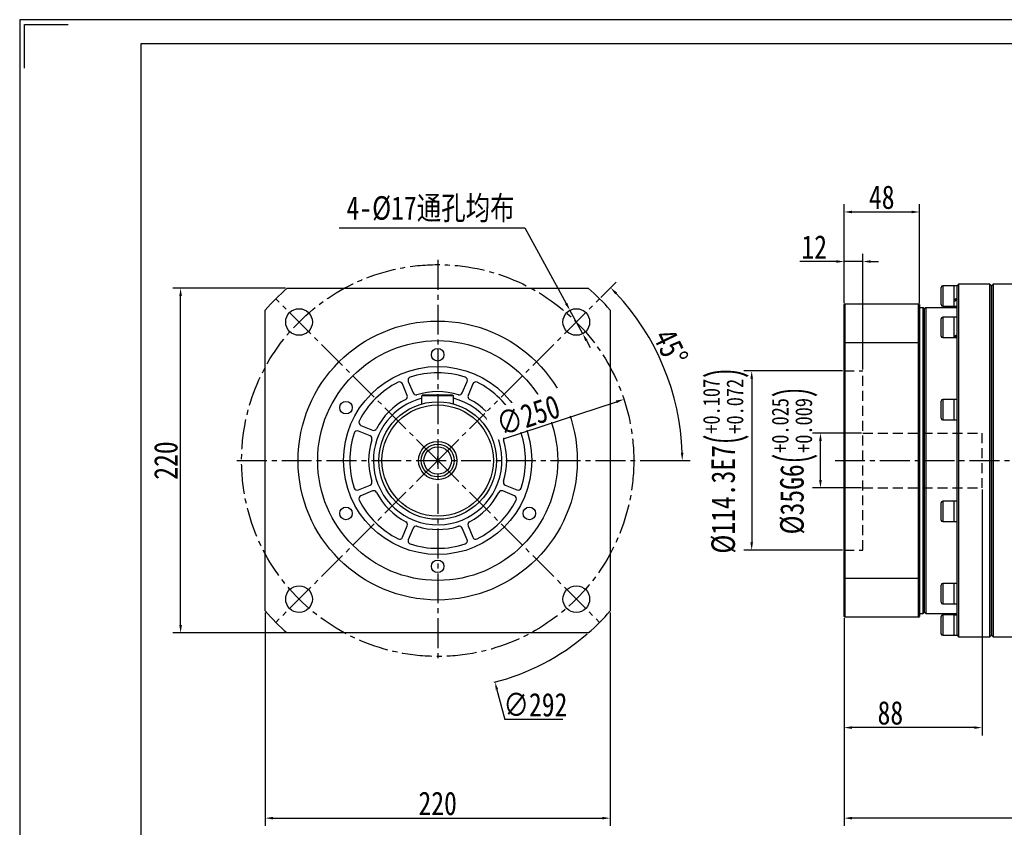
# Model space of a CAD drawing. Header units: millimetres. Extents: x 9863 to 11161, y 3530 to 4448.
# Tile 7 of 9: x 9863 to 10490, y 3933 to 4448. Entities that reach past the tile are written whole.
import ezdxf

# ---------------------------------------------------------------- set-up
doc = ezdxf.new("R2010")
doc.units = ezdxf.units.MM
doc.linetypes.add('CENTER2', pattern=[28.575, 19.05, -3.175, 3.175, -3.175])
doc.linetypes.add('DASHED2', pattern=[9.525, 6.35, -3.175])
doc.layers.get('Defpoints').update_dxf_attribs({"lineweight": 13})
for name, color, linetype in [('1轮廓实线层', 7, 'Continuous'), ('3中心线层', 1, 'CENTER2'), ('4虚线层', 6, 'DASHED2'), ('7标注层', 4, 'Continuous'), ('图框_外框线', 7, 'Continuous')]:
    doc.layers.add(name, color=color, linetype=linetype)
doc.styles.add('TH_GBDIM', font='txt', dxfattribs={"width": 0.8})
doc.dimstyles.new('TH_GBDIM', dxfattribs={"dimtxt": 4, "dimasz": 2.5, "dimexe": 0.625, "dimexo": 1, "dimgap": 1, "dimtad": 1, "dimdec": 1, "dimdsep": 46, "dimtxsty": 'TH_GBDIM', "dimcen": 2.5, "dimdle": 5, "dimclrd": 1, "dimclre": 1, "dimclrt": 1, "dimadec": 0, "dimazin": 2, "dimtfac": 0.714286, "dimtdec": 1, "dimtmove": 0, "dimatfit": 3, "dimfxl": 1, "dimtolj": 1, "dimarcsym": 0})

# ---------------------------------------------------------------- blocks, each defined once
blk = doc.blocks.new('*D235')
at = {"layer": '7标注层', "color": 1, "lineweight": -2}
for p, q in [((10387.24, 4224.17), (10324.32, 4224.17)), ((10329.32, 4219.17), (10329.32, 4114.87)), ((10387.24, 4109.87), (10324.32, 4109.87))]:
    blk.add_line(p, q, dxfattribs=at)
at = {"layer": '7标注层', "color": 1}
for points in [[(10330.16, 4219.17), (10328.49, 4219.17), (10329.32, 4224.17)], [(10328.49, 4114.87), (10330.16, 4114.87), (10329.32, 4109.87)]]:
    blk.add_solid(points, dxfattribs=at)
at = {"layer": 'Defpoints', "color": 0}
for p in [(10388.24, 4224.17), (10329.32, 4109.87), (10388.24, 4109.87)]:
    blk.add_point(p, dxfattribs=at)
at = {"layer": '7标注层', "color": 1, "insert": (10312.9, 4167.02), "char_height": 15, "attachment_point": 5, "rotation": 90, "style": 'TH_GBDIM'}
blk.add_mtext('\\A1;{%%c114.3}{}{E7\\H0.7143x;{\\H2x;\\W0.5;(}\\S+0.107^ +0.072;{\\H2x;\\W0.5;)}}', dxfattribs=at)
blk = doc.blocks.new('*D236')
at = {"layer": '7标注层', "color": 1, "lineweight": -2}
for p, q in [((10399.24, 4184.52), (10368.16, 4184.52)), ((10373.16, 4154.52), (10373.16, 4179.52)), ((10399.24, 4149.52), (10368.16, 4149.52))]:
    blk.add_line(p, q, dxfattribs=at)
at = {"layer": '7标注层', "color": 1}
for points in [[(10373.99, 4179.52), (10372.32, 4179.52), (10373.16, 4184.52)], [(10372.32, 4154.52), (10373.99, 4154.52), (10373.16, 4149.52)]]:
    blk.add_solid(points, dxfattribs=at)
at = {"layer": 'Defpoints', "color": 0}
for p in [(10373.16, 4184.52), (10400.24, 4184.52), (10400.24, 4149.52)]:
    blk.add_point(p, dxfattribs=at)
at = {"layer": '7标注层', "color": 1, "insert": (10356.74, 4167.02), "char_height": 15, "attachment_point": 5, "rotation": 90, "style": 'TH_GBDIM'}
blk.add_mtext('\\A1;{%%c35}{}{G6\\H0.7143x;{\\H2x;\\W0.5;(}\\S+0.025^ +0.009;{\\H2x;\\W0.5;)}}', dxfattribs=at)
blk = doc.blocks.new('*D243')
at = {"layer": '7标注层', "color": 1, "lineweight": -2}
for p, q in [((10712.24, 4130.52), (10712.24, 3933.85)), ((10388.24, 4066.52), (10388.24, 3933.85)), ((10707.24, 3938.85), (10393.24, 3938.85))]:
    blk.add_line(p, q, dxfattribs=at)
at = {"layer": '7标注层', "color": 1}
for points in [[(10393.24, 3939.68), (10393.24, 3938.02), (10388.24, 3938.85)], [(10707.24, 3938.02), (10707.24, 3939.68), (10712.24, 3938.85)]]:
    blk.add_solid(points, dxfattribs=at)
at = {"layer": 'Defpoints', "color": 0}
for p in [(10712.24, 4131.52), (10388.24, 4067.52), (10388.24, 3938.85)]:
    blk.add_point(p, dxfattribs=at)
at = {"layer": '7标注层', "color": 1, "insert": (10550.24, 3948.18), "char_height": 15, "attachment_point": 5, "style": 'TH_GBDIM'}
blk.add_mtext('\\A1;324', dxfattribs=at)
blk = doc.blocks.new('*D246')
at = {"layer": '7标注层', "color": 1, "lineweight": -2}
for p, q in [((10476.24, 4148.52), (10476.24, 3991.62)), ((10388.24, 4066.52), (10388.24, 3991.62)), ((10471.24, 3996.62), (10393.24, 3996.62))]:
    blk.add_line(p, q, dxfattribs=at)
at = {"layer": '7标注层', "color": 1}
for points in [[(10393.24, 3997.45), (10393.24, 3995.79), (10388.24, 3996.62)], [(10471.24, 3995.79), (10471.24, 3997.45), (10476.24, 3996.62)]]:
    blk.add_solid(points, dxfattribs=at)
at = {"layer": 'Defpoints', "color": 0}
for p in [(10476.24, 4149.52), (10388.24, 4067.52), (10388.24, 3996.62)]:
    blk.add_point(p, dxfattribs=at)
at = {"layer": '7标注层', "color": 1, "insert": (10417.74, 4005.95), "char_height": 15, "attachment_point": 5, "style": 'TH_GBDIM'}
blk.add_mtext('\\A1;88', dxfattribs=at)
blk = doc.blocks.new('*D247')
at = {"layer": '7标注层', "color": 1, "lineweight": -2}
for p, q in [((10066.41, 4315.47), (10184.77, 4315.47)), ((10184.77, 4315.47), (10211.05, 4267.26)), ((10221.58, 4247.94), (10213.45, 4262.87)), ((10223.98, 4243.55), (10226.37, 4239.16))]:
    blk.add_line(p, q, dxfattribs=at)
at = {"layer": '7标注层', "color": 1}
for points in [[(10210.32, 4266.86), (10211.79, 4267.66), (10213.45, 4262.87)], [(10224.71, 4243.95), (10223.25, 4243.15), (10221.58, 4247.94)]]:
    blk.add_solid(points, dxfattribs=at)
at = {"layer": 'Defpoints', "color": 0}
for p in [(10213.45, 4262.87), (10221.58, 4247.94)]:
    blk.add_point(p, dxfattribs=at)
at = {"layer": '7标注层', "color": 1, "insert": (10124.59, 4327.36), "char_height": 15, "attachment_point": 5, "style": 'TH_GBDIM'}
blk.add_mtext('\\A1;{4-%%c17通孔均布}{}{}', dxfattribs=at)
blk = doc.blocks.new('*D248')
at = {"layer": '7标注层', "color": 1, "lineweight": -2}
for p, q in [((10019.13, 4070.02), (10019.13, 3933.85)), ((10239.13, 4070.02), (10239.13, 3933.85)), ((10024.13, 3938.85), (10234.13, 3938.85))]:
    blk.add_line(p, q, dxfattribs=at)
at = {"layer": '7标注层', "color": 1}
for points in [[(10024.13, 3939.68), (10024.13, 3938.02), (10019.13, 3938.85)], [(10234.13, 3938.02), (10234.13, 3939.68), (10239.13, 3938.85)]]:
    blk.add_solid(points, dxfattribs=at)
at = {"layer": 'Defpoints', "color": 0}
for p in [(10019.13, 4071.02), (10239.13, 4071.02), (10239.13, 3938.85)]:
    blk.add_point(p, dxfattribs=at)
at = {"layer": '7标注层', "color": 1, "insert": (10129.13, 3948.18), "char_height": 15, "attachment_point": 5, "style": 'TH_GBDIM'}
blk.add_mtext('\\A1;220', dxfattribs=at)
blk = doc.blocks.new('*U234')
at = {"layer": '3中心线层'}
blk.add_line((-51.62, -51.62), (51.62, 51.62), dxfattribs=at)
blk = doc.blocks.new('*U233')
at = {"layer": '1轮廓实线层', "color": 0, "linetype": 'ByBlock', "lineweight": -2, "transparency": 16777216}
for p, rotation in [((868.38, 3636.43), 90), ((868.38, 3533.19), 180), ((971.62, 3533.19), 270)]:
    blk.add_blockref('*U234', p, dxfattribs=dict(at, rotation=rotation))
blk.add_blockref('*U234', (971.62, 3636.43), dxfattribs=at)
blk = doc.blocks.new('*D249')
at = {"layer": '7标注层', "color": 1, "lineweight": -2}
for p, q in [((10129.13, 4164.52), (10129.13, 4169.52)), ((10126.63, 4167.02), (10131.63, 4167.02)), ((10166.93, 4020.82), (10171.85, 4001.79)), ((10208.98, 4001.79), (10171.85, 4001.79))]:
    blk.add_line(p, q, dxfattribs=at)
blk.add_arc((10129.13, 4167.02), 146, 284.25209, 310.71965, dxfattribs=at)
at = {"layer": '7标注层', "color": 1}
blk.add_solid([(10167.74, 4021.03), (10166.12, 4020.62), (10165.68, 4025.67)], dxfattribs=at)
at = {"layer": 'Defpoints', "color": 0}
for p in [(10092.58, 4308.37), (10165.68, 4025.67)]:
    blk.add_point(p, dxfattribs=at)
at = {"layer": '7标注层', "color": 1, "insert": (10191.42, 4011.12), "char_height": 15, "attachment_point": 5, "style": 'TH_GBDIM'}
blk.add_mtext('\\A1;{∅292}{}{}', dxfattribs=at)
blk = doc.blocks.new('*D253')
at = {"layer": '7标注层', "color": 1, "lineweight": -2}
for p, q in [((10032.13, 4277.02), (9960.23, 4277.02)), ((9965.23, 4062.02), (9965.23, 4272.02)), ((10032.13, 4057.02), (9960.23, 4057.02))]:
    blk.add_line(p, q, dxfattribs=at)
at = {"layer": '7标注层', "color": 1}
for points in [[(9966.06, 4272.02), (9964.39, 4272.02), (9965.23, 4277.02)], [(9964.39, 4062.02), (9966.06, 4062.02), (9965.23, 4057.02)]]:
    blk.add_solid(points, dxfattribs=at)
at = {"layer": 'Defpoints', "color": 0}
for p in [(9965.23, 4277.02), (10033.13, 4277.02), (10033.13, 4057.02)]:
    blk.add_point(p, dxfattribs=at)
at = {"layer": '7标注层', "color": 1, "insert": (9955.89, 4167.02), "char_height": 15, "attachment_point": 5, "rotation": 90, "style": 'TH_GBDIM'}
blk.add_mtext('\\A1;220', dxfattribs=at)
blk = doc.blocks.new('*D254')
at = {"layer": '7标注层', "color": 1, "lineweight": -2}
for p, q in [((10233.07, 4270.96), (10242.92, 4280.81)), ((10258.13, 4167.02), (10290.06, 4167.02))]:
    blk.add_line(p, q, dxfattribs=at)
blk.add_arc((10129.13, 4167.02), 155.93, 1.83729, 43.16271, dxfattribs=at)
at = {"layer": '7标注层', "color": 1}
for points in [[(10243.46, 4274.26), (10242.27, 4273.11), (10239.39, 4277.28)], [(10284.15, 4172), (10285.81, 4172.03), (10285.06, 4167.02)]]:
    blk.add_solid(points, dxfattribs=at)
at = {"layer": 'Defpoints', "color": 0}
for p in [(10232.37, 4270.25), (10279.75, 4207.37), (10001.13, 4167.02), (10129.13, 4167.02), (10257.13, 4167.02)]:
    blk.add_point(p, dxfattribs=at)
at = {"layer": '7标注层', "color": 1, "insert": (10277.67, 4239.27), "char_height": 15, "attachment_point": 5, "rotation": 295.94048, "style": 'TH_GBDIM'}
blk.add_mtext('\\A1;45%%d', dxfattribs=at)
blk = doc.blocks.new('*D255')
at = {"layer": '7标注层', "color": 1, "lineweight": -2}
for p, q in [((10383.24, 4293.99), (10360.1, 4293.99)), ((10388.24, 4267.52), (10388.24, 4298.99)), ((10400.24, 4293.99), (10388.24, 4293.99)), ((10400.24, 4225.17), (10400.24, 4298.99)), ((10405.24, 4293.99), (10410.24, 4293.99))]:
    blk.add_line(p, q, dxfattribs=at)
at = {"layer": '7标注层', "color": 1}
for points in [[(10383.24, 4293.16), (10383.24, 4294.83), (10388.24, 4293.99)], [(10405.24, 4294.83), (10405.24, 4293.16), (10400.24, 4293.99)]]:
    blk.add_solid(points, dxfattribs=at)
at = {"layer": 'Defpoints', "color": 0}
for p in [(10388.24, 4293.99), (10388.24, 4266.52), (10400.24, 4224.17)]:
    blk.add_point(p, dxfattribs=at)
at = {"layer": '7标注层', "color": 1, "insert": (10369.17, 4303.29), "char_height": 15, "attachment_point": 5, "style": 'TH_GBDIM'}
blk.add_mtext('\\A1;12', dxfattribs=at)
blk = doc.blocks.new('*D256')
at = {"layer": '7标注层', "color": 1, "lineweight": -2}
blk.add_line((10171.04, 4180.81), (10243.11, 4204.53), dxfattribs=at)
at = {"layer": '7标注层', "color": 1}
blk.add_solid([(10243.38, 4203.73), (10242.85, 4205.32), (10247.86, 4206.09)], dxfattribs=at)
at = {"layer": 'Defpoints', "color": 0}
for p in [(10247.86, 4206.09), (10010.39, 4127.94)]:
    blk.add_point(p, dxfattribs=at)
at = {"layer": '7标注层', "color": 1, "insert": (10186.8, 4195.82), "char_height": 15, "attachment_point": 5, "rotation": 18.2149, "style": 'TH_GBDIM'}
blk.add_mtext('\\A1;∅250', dxfattribs=at)
blk = doc.blocks.new('*D257')
at = {"layer": '7标注层', "color": 1, "lineweight": -2}
for p, q in [((10388.24, 4267.52), (10388.24, 4330.62)), ((10393.24, 4325.62), (10431.24, 4325.62)), ((10436.24, 4267.52), (10436.24, 4330.62))]:
    blk.add_line(p, q, dxfattribs=at)
at = {"layer": '7标注层', "color": 1}
for points in [[(10393.24, 4326.45), (10393.24, 4324.78), (10388.24, 4325.62)], [(10431.24, 4324.78), (10431.24, 4326.45), (10436.24, 4325.62)]]:
    blk.add_solid(points, dxfattribs=at)
at = {"layer": 'Defpoints', "color": 0}
for p in [(10436.24, 4325.62), (10388.24, 4266.52), (10436.24, 4266.52)]:
    blk.add_point(p, dxfattribs=at)
at = {"layer": '7标注层', "color": 1, "insert": (10412.24, 4334.95), "char_height": 15, "attachment_point": 5, "style": 'TH_GBDIM'}
blk.add_mtext('\\A1;48', dxfattribs=at)

msp = doc.modelspace()

# ---------------------------------------------------------------- linework, layer by layer
at = {"layer": '1轮廓实线层', "linetype": 'Continuous', "lineweight": 30}
for p, q in [((10033.13, 4277.02), (10225.13, 4277.02)), ((10450.14, 4266.52), (10450.14, 4277.52)), ((10458.14, 4278.52), (10451.14, 4278.52)), ((10451.14, 4278.52), (10451.14, 4265.52)), ((10458.14, 4278.52), (10458.14, 4265.52)), ((10460.24, 4278.46), (10458.14, 4278.46)), ((10461.24, 4279.52), (10460.24, 4278.52)), ((10460.24, 4055.52), (10460.24, 4278.52)), ((10481.24, 4279.52), (10461.24, 4279.52)), ((10461.24, 4279.52), (10461.24, 4054.52)), ((10482.24, 4278.52), (10481.24, 4279.52)), ((10481.24, 4167.02), (10481.24, 4279.52)), ((10483.24, 4279.52), (10482.24, 4278.52)), ((10482.24, 4278.52), (10482.24, 4167.02)), ((10482.24, 4055.52), (10482.24, 4278.52)), ((10507.24, 4279.52), (10483.24, 4279.52)), ((10483.24, 4279.52), (10483.24, 4054.52)), ((10019.13, 4071.02), (10019.13, 4263.02)), ((10239.13, 4263.02), (10239.13, 4071.02)), ((10388.74, 4267.02), (10388.24, 4266.52)), ((10388.24, 4241.85), (10388.24, 4266.52)), ((10388.74, 4267.02), (10388.74, 4242.02)), ((10388.74, 4267.02), (10435.74, 4267.02)), ((10435.74, 4242.02), (10435.74, 4267.02)), ((10436.24, 4266.52), (10435.74, 4267.02)), ((10436.24, 4266.52), (10436.24, 4241.85)), ((10438.74, 4264.52), (10436.24, 4264.52)), ((10439.24, 4264.02), (10438.74, 4264.52)), ((10438.74, 4167.02), (10438.74, 4264.52)), ((10440.24, 4264.52), (10439.24, 4263.52)), ((10439.24, 4264.02), (10439.24, 4167.02)), ((10460.24, 4264.52), (10440.24, 4264.52)), ((10440.24, 4264.52), (10440.24, 4069.52)), ((10451.14, 4265.52), (10458.14, 4265.52)), ((10458.14, 4265.58), (10460.24, 4265.58)), ((10450.14, 4246.46), (10450.14, 4257.46)), ((10458.14, 4258.46), (10451.14, 4258.46)), ((10451.14, 4258.46), (10451.14, 4245.46)), ((10458.14, 4258.46), (10458.14, 4245.46)), ((10460.24, 4258.4), (10458.14, 4258.4)), ((10451.14, 4245.46), (10458.14, 4245.46)), ((10458.14, 4245.52), (10460.24, 4245.52)), ((10388.74, 4242.02), (10388.24, 4241.85)), ((10388.24, 4092.18), (10388.24, 4241.85)), ((10388.74, 4242.02), (10388.74, 4092.02)), ((10435.74, 4242.02), (10388.74, 4242.02)), ((10436.24, 4241.85), (10435.74, 4242.02)), ((10435.74, 4092.02), (10435.74, 4242.02)), ((10436.24, 4241.85), (10436.24, 4092.18)), ((10109.74, 4208.59), (10106.67, 4216)), ((10110.37, 4217.53), (10113.44, 4210.12)), ((10144.82, 4210.12), (10147.89, 4217.53)), ((10151.58, 4216), (10148.51, 4208.59)), ((10119.93, 4209.02), (10119.13, 4208.22)), ((10139.13, 4208.22), (10119.13, 4208.22)), ((10119.13, 4203.16), (10119.13, 4208.22)), ((10119.93, 4209.02), (10138.33, 4209.02)), ((10138.33, 4209.02), (10139.13, 4208.22)), ((10139.13, 4203.16), (10139.13, 4208.22)), ((10458.14, 4205.96), (10451.14, 4205.96)), ((10451.14, 4205.96), (10451.14, 4192.96)), ((10458.14, 4205.96), (10458.14, 4192.96)), ((10460.24, 4205.9), (10458.14, 4205.9)), ((10450.14, 4193.96), (10450.14, 4204.96)), ((10080.14, 4189.47), (10087.56, 4186.4)), ((10170.7, 4186.4), (10178.11, 4189.47)), ((10451.14, 4192.96), (10458.14, 4192.96)), ((10458.14, 4193.02), (10459.01, 4193.02)), ((10086.02, 4182.71), (10078.61, 4185.78)), ((10179.65, 4185.78), (10172.23, 4182.71)), ((10438.74, 4069.52), (10438.74, 4167.02)), ((10439.24, 4167.02), (10439.24, 4070.02)), ((10481.24, 4054.52), (10481.24, 4167.02)), ((10482.24, 4167.02), (10482.24, 4055.52)), ((10078.61, 4148.26), (10086.02, 4151.33)), ((10172.23, 4151.33), (10179.65, 4148.26)), ((10087.56, 4147.63), (10080.14, 4144.56)), ((10178.11, 4144.56), (10170.7, 4147.63)), ((10450.14, 4129.07), (10450.14, 4140.07)), ((10458.14, 4141.07), (10451.14, 4141.07)), ((10451.14, 4141.07), (10451.14, 4128.07)), ((10458.14, 4141.07), (10458.14, 4128.07)), ((10460.24, 4141.01), (10458.14, 4141.01)), ((10106.67, 4118.03), (10109.74, 4125.44)), ((10148.51, 4125.44), (10151.58, 4118.03)), ((10451.14, 4128.07), (10458.14, 4128.07)), ((10458.14, 4128.13), (10460.24, 4128.13)), ((10113.44, 4123.91), (10110.37, 4116.5)), ((10147.89, 4116.5), (10144.82, 4123.91)), ((10388.74, 4092.02), (10388.24, 4092.18)), ((10388.24, 4067.52), (10388.24, 4092.18)), ((10388.74, 4092.02), (10388.74, 4067.02)), ((10388.74, 4092.02), (10435.74, 4092.02)), ((10435.74, 4092.02), (10436.24, 4092.18)), ((10435.74, 4067.02), (10435.74, 4092.02)), ((10436.24, 4092.18), (10436.24, 4067.52)), ((10450.14, 4076.57), (10450.14, 4087.57)), ((10458.14, 4088.57), (10451.14, 4088.57)), ((10451.14, 4088.57), (10451.14, 4075.57)), ((10458.14, 4088.57), (10458.14, 4075.57)), ((10460.24, 4088.51), (10458.14, 4088.51)), ((10451.14, 4075.57), (10458.14, 4075.57)), ((10458.14, 4075.63), (10460.24, 4075.63)), ((10436.24, 4069.52), (10438.74, 4069.52)), ((10438.74, 4069.52), (10439.24, 4070.02)), ((10439.24, 4070.52), (10440.24, 4069.52)), ((10440.24, 4069.52), (10460.24, 4069.52)), ((10458.14, 4068.52), (10451.14, 4068.52)), ((10451.14, 4068.52), (10451.14, 4068.02)), ((10451.14, 4068.02), (10451.14, 4055.52)), ((10458.14, 4068.52), (10458.14, 4068.02)), ((10460.24, 4068.46), (10458.14, 4068.46)), ((10458.14, 4068.02), (10458.14, 4055.52)), ((10388.24, 4067.52), (10388.74, 4067.02)), ((10435.74, 4067.02), (10388.74, 4067.02)), ((10435.74, 4067.02), (10436.24, 4067.52)), ((10450.14, 4067.1), (10450.14, 4067.52)), ((10450.14, 4056.52), (10450.14, 4067.1)), ((10225.13, 4057.02), (10033.13, 4057.02)), ((10451.14, 4055.52), (10458.14, 4055.52)), ((10458.14, 4055.58), (10460.24, 4055.58)), ((10460.24, 4055.52), (10461.24, 4054.52)), ((10481.24, 4054.52), (10482.24, 4055.52)), ((10482.24, 4055.52), (10483.24, 4054.52)), ((10461.24, 4054.52), (10481.24, 4054.52)), ((10483.24, 4054.52), (10507.24, 4054.52))]:
    msp.add_line(p, q, dxfattribs=at)
for centre, radius in [((10040.74, 4255.41), 8.5), ((10217.52, 4255.41), 8.5), ((10129.13, 4167.02), 89), ((10129.13, 4167.02), 76.5), ((10129.13, 4234.52), 4), ((10129.13, 4167.02), 60), ((10070.67, 4200.77), 4), ((10129.13, 4167.02), 37.5), ((10129.13, 4167.02), 35.5), ((10187.58, 4200.77), 4), ((10129.13, 4167.02), 12.23), ((10129.13, 4167.02), 10.5), ((10129.13, 4167.02), 8.75), ((10070.67, 4133.27), 4), ((10187.58, 4133.27), 4), ((10129.13, 4099.52), 4), ((10040.74, 4078.63), 8.5), ((10217.52, 4078.63), 8.5)]:
    msp.add_circle(centre, radius, dxfattribs=at)
for centre, radius, start, end in [((10129.13, 4167.02), 146, 131.11209, 138.88791), ((10129.13, 4167.02), 146, 41.11209, 48.88791), ((10451.14, 4277.52), 1, 90, 180), ((10451.14, 4266.52), 1, 180, 270), ((10451.14, 4257.46), 1, 90, 180), ((10451.14, 4246.46), 1, 180, 270), ((10112.22, 4218.3), 2, 108.25198, 202.5), ((10129.13, 4167.02), 56, 71.74802, 108.25198), ((10146.04, 4218.3), 2, 337.5, 71.74802), ((10129.13, 4167.02), 56, 116.74802, 153.25198), ((10104.82, 4215.24), 2, 22.5, 116.74802), ((10153.43, 4215.24), 2, 63.25198, 157.5), ((10129.13, 4167.02), 56, 26.74802, 63.25198), ((10129.13, 4167.02), 41, 104.11698, 180), ((10129.13, 4167.02), 41, 180, 75.88302), ((10129.13, 4167.02), 44, 117.48854, 152.51146), ((10107.9, 4207.82), 2, 297.48854, 22.5), ((10115.29, 4210.88), 2, 202.5, 287.51146), ((10129.13, 4167.02), 44, 72.48854, 107.51146), ((10142.97, 4210.88), 2, 252.48854, 337.5), ((10150.36, 4207.82), 2, 157.5, 242.51146), ((10129.13, 4167.02), 44, 27.48854, 62.51146), ((10451.14, 4204.96), 1, 90, 180), ((10451.14, 4193.96), 1, 180, 270), ((10080.91, 4191.32), 2, 153.25198, 247.5), ((10088.32, 4188.25), 2, 247.5, 332.51146), ((10169.93, 4188.25), 2, 207.48854, 292.5), ((10177.35, 4191.32), 2, 292.5, 26.74802), ((10129.13, 4167.02), 56, 161.74802, 198.25198), ((10077.84, 4183.93), 2, 67.5, 161.74802), ((10085.26, 4180.86), 2, 342.48854, 67.5), ((10173, 4180.86), 2, 112.5, 197.51146), ((10180.41, 4183.93), 2, 18.25198, 112.5), ((10129.13, 4167.02), 56, 341.74802, 18.25198), ((10129.13, 4167.02), 44, 162.48854, 197.51146), ((10129.13, 4167.02), 44, 342.48854, 17.51146), ((10077.84, 4150.1), 2, 198.25198, 292.5), ((10085.26, 4153.18), 2, 292.5, 17.51146), ((10173, 4153.18), 2, 162.48854, 247.5), ((10180.41, 4150.1), 2, 247.5, 341.74802), ((10080.91, 4142.71), 2, 112.5, 206.74802), ((10088.32, 4145.78), 2, 27.48854, 112.5), ((10129.13, 4167.02), 44, 207.48854, 242.51146), ((10129.13, 4167.02), 44, 297.48854, 332.51146), ((10169.93, 4145.78), 2, 67.5, 152.51146), ((10177.35, 4142.71), 2, 333.25198, 67.5), ((10129.13, 4167.02), 56, 206.74802, 243.25198), ((10129.13, 4167.02), 56, 296.74802, 333.25198), ((10451.14, 4140.07), 1, 90, 180), ((10107.9, 4126.21), 2, 337.5, 62.51146), ((10115.29, 4123.15), 2, 72.48854, 157.5), ((10129.13, 4167.02), 44, 252.48854, 287.51146), ((10142.97, 4123.15), 2, 22.5, 107.51146), ((10150.36, 4126.21), 2, 117.48854, 202.5), ((10451.14, 4129.07), 1, 180, 270), ((10104.82, 4118.79), 2, 243.25198, 337.5), ((10153.43, 4118.79), 2, 202.5, 296.74802), ((10112.22, 4115.73), 2, 157.5, 251.74802), ((10129.13, 4167.02), 56, 251.74802, 288.25198), ((10146.04, 4115.73), 2, 288.25198, 22.5), ((10451.14, 4087.57), 1, 90, 180), ((10451.14, 4076.57), 1, 180, 270), ((10129.13, 4167.02), 146, 221.11209, 228.88791), ((10129.13, 4167.02), 146, 311.11209, 318.88791), ((10451.14, 4067.52), 1, 90, 180), ((10451.14, 4056.52), 1, 180, 270)]:
    msp.add_arc(centre, radius, start, end, dxfattribs=at)
for centre, major_axis, ratio, start_param, end_param in [((10458.14, 4272.02), (11.11, 6.16), 0.170131, 4.618347, 4.807744), ((10460.24, 4272.02), (7.48, 4.15), 0.170131, 4.335216, 4.618347), ((10460.24, 4272.02), (11.11, 6.16), 0.170131, 4.42895, 4.618347), ((10458.14, 4251.96), (11, 4.24), 0.440649, 4.544024, 4.733421), ((10460.24, 4251.96), (11, 4.24), 0.440649, 4.354627, 4.544024), ((10458.14, 4199.46), (11.15, -0.75), 0.573893, 4.828382, 4.940142), ((10460.24, 4199.46), (11.15, -0.75), 0.573893, 4.733824, 4.750745)]:
    msp.add_ellipse(centre, major_axis=major_axis, ratio=ratio, start_param=start_param, end_param=end_param, dxfattribs=at)
at = {"layer": '3中心线层'}
for p, q in [((10129.13, 4295.02), (10129.13, 4039.02)), ((10001.13, 4167.02), (10257.13, 4167.02)), ((10382.51, 4167.02), (10729.17, 4167.02))]:
    msp.add_line(p, q, dxfattribs=at)
msp.add_circle((10129.13, 4167.02), 125, dxfattribs=at)
at = {"layer": '4虚线层'}
for p, q in [((10388.24, 4224.17), (10400.24, 4224.17)), ((10400.24, 4109.87), (10400.24, 4224.17)), ((10400.24, 4184.52), (10476.24, 4184.52)), ((10476.24, 4149.52), (10476.24, 4184.52)), ((10400.24, 4149.52), (10476.24, 4149.52)), ((10388.24, 4109.87), (10400.24, 4109.87))]:
    msp.add_line(p, q, dxfattribs=at)
at = {"layer": '图框_外框线', "color": 3}
msp.add_lwpolyline([(9862.65, 3530.48), (11160.59, 3530.48), (11160.59, 4448.31), (9862.65, 4448.31)], close=True, dxfattribs=at)
msp.add_lwpolyline([(9865.74, 4417.4), (9865.74, 4445.22), (9893.55, 4445.22)], dxfattribs=at)
at = {"layer": '图框_外框线', "color": 3, "lineweight": 25}
msp.add_lwpolyline([(9939.9, 3545.93), (11145.13, 3545.93), (11145.13, 4432.86), (9939.9, 4432.86)], close=True, dxfattribs=at)

# ---------------------------------------------------------------- block references
at = {"layer": '1轮廓实线层'}
msp.add_blockref('*U233', (9209.13, 582.21), dxfattribs=at)

# ---------------------------------------------------------------- dimensions: what is measured, and where the dimension line sits
at = {"layer": '7标注层'}
for base, p1, p2, picture, middle in [((10436.24, 4325.62), (10388.24, 4266.52), (10436.24, 4266.52), '*D257', (10412.24, 4334.95)), ((10388.24, 4293.99), (10400.24, 4224.17), (10388.24, 4266.52), '*D255', (10369.17, 4303.29))]:
    dim = msp.add_linear_dim(base=base, p1=p1, p2=p2, dimstyle='TH_GBDIM', override={"dimtxt": 15, "dimasz": 5, "dimexe": 5, "dimgap": 2}, dxfattribs=at)
    dim.commit()
    dim.dimension.update_dxf_attribs({"geometry": picture, "text_midpoint": middle})
dim = msp.add_diameter_dim_2p(p1=(10221.58, 4247.94), p2=(10213.45, 4262.87), text='{4-%%c17通孔均布}{}{}', dimstyle='TH_GBDIM', override={"dimtxt": 15, "dimasz": 5, "dimgap": 2, "dimtoh": 1}, dxfattribs=at)
dim.commit()
dim.dimension.update_dxf_attribs({"geometry": '*D247', "text_midpoint": (10124.59, 4315.47), "dimtype": 163})
dim = msp.add_diameter_dim_2p(p1=(10092.58, 4308.37), p2=(10165.68, 4025.67), text='{<>}{}{}', dimstyle='TH_GBDIM', override={"dimtxt": 15, "dimasz": 5, "dimgap": 2, "dimtih": 1, "dimtoh": 1, "dimtofl": 0}, dxfattribs=at)
dim.commit()
dim.dimension.update_dxf_attribs({"geometry": '*D249', "text_midpoint": (10191.42, 4011.12)})
for base, p1, p2, text, picture, middle in [((10329.32, 4109.87), (10388.24, 4224.17), (10388.24, 4109.87), '{%%c<>}{}{E7\\H0.7143x;{\\H2x;\\W0.5;(}\\S+0.107^ +0.072;{\\H2x;\\W0.5;)}}', '*D235', (10329.32, 4167.02)), ((10373.16, 4184.52), (10400.24, 4149.52), (10400.24, 4184.52), '{%%c<>}{}{G6\\H0.7143x;{\\H2x;\\W0.5;(}\\S+0.025^ +0.009;{\\H2x;\\W0.5;)}}', '*D236', (10373.16, 4167.02))]:
    dim = msp.add_linear_dim(base=base, p1=p1, p2=p2, angle=90, text=text, dimstyle='TH_GBDIM', override={"dimtxt": 15, "dimasz": 5, "dimexe": 5, "dimgap": 2}, dxfattribs=at)
    dim.commit()
    dim.dimension.update_dxf_attribs({"geometry": picture, "text_midpoint": middle, "dimtype": 160})
dim = msp.add_linear_dim(base=(9965.23, 4277.02), p1=(10033.13, 4057.02), p2=(10033.13, 4277.02), angle=90, dimstyle='TH_GBDIM', override={"dimtxt": 15, "dimasz": 5, "dimexe": 5, "dimgap": 2}, dxfattribs=at)
dim.commit()
dim.dimension.update_dxf_attribs({"geometry": '*D253', "text_midpoint": (9955.89, 4167.02)})
dim = msp.add_angular_dim_2l(base=(10279.75, 4207.37), line1=((10001.13, 4167.02), (10257.13, 4167.02)), line2=((10129.13, 4167.02), (10232.37, 4270.25)), dimstyle='TH_GBDIM', override={"dimtxt": 15, "dimasz": 5, "dimexe": 5, "dimgap": 2}, dxfattribs=at)
dim.commit()
dim.dimension.update_dxf_attribs({"geometry": '*D254', "text_midpoint": (10269.35, 4235.23), "dimtype": 162})
for base, p1, p2, picture, middle in [((10388.24, 3996.62), (10476.24, 4149.52), (10388.24, 4067.52), '*D246', (10417.74, 3996.62)), ((10388.24, 3938.85), (10712.24, 4131.52), (10388.24, 4067.52), '*D243', (10550.24, 3938.85)), ((10239.13, 3938.85), (10019.13, 4071.02), (10239.13, 4071.02), '*D248', (10129.13, 3938.85))]:
    dim = msp.add_linear_dim(base=base, p1=p1, p2=p2, dimstyle='TH_GBDIM', override={"dimtxt": 15, "dimasz": 5, "dimexe": 5, "dimgap": 2}, dxfattribs=at)
    dim.commit()
    dim.dimension.update_dxf_attribs({"geometry": picture, "text_midpoint": middle, "dimtype": 160})

# ---------------------------------------------------------------- next in the draw order: wipeouts: each hides what was drawn before it
msp.add_wipeout([(10165.05, 4179.53), (10158.98, 4198), (10207.89, 4214.1), (10213.97, 4195.63)]).dxf.layer = '1轮廓实线层'

# ---------------------------------------------------------------- next in the draw order: dimensions: what is measured, and where the dimension line sits
dim = msp.add_diameter_dim_2p(p1=(10010.39, 4127.94), p2=(10247.86, 4206.09), dimstyle='TH_GBDIM', override={"dimtxt": 15, "dimasz": 5, "dimexe": 5, "dimgap": 2}, dxfattribs=at)
dim.commit()
dim.dimension.update_dxf_attribs({"geometry": '*D256', "text_midpoint": (10189.72, 4186.95), "dimtype": 163})

doc.saveas('drawing.dxf')
